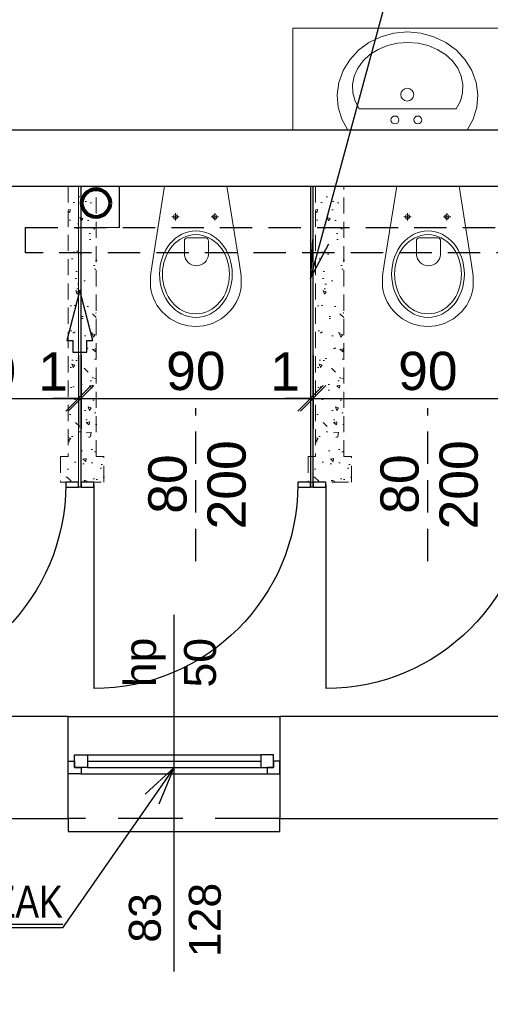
# Model space of a CAD drawing. Header units: inches. Extents: x -663 to 1208, y -7370 to -755.
# Tile 7 of 13: x -119 to 66, y -5506 to -5120. Entities that reach past the tile are written whole.
import ezdxf
from ezdxf import colors
from ezdxf.entities.mleader import LeaderData, LeaderLine
from ezdxf.enums import TextEntityAlignment as Align
from ezdxf.math import Vec2, Vec3

# ---------------------------------------------------------------- set-up
doc = ezdxf.new("R2010")
doc.units = ezdxf.units.IN
doc.header["$MEASUREMENT"] = 0
doc.linetypes.add('DASHED', pattern=[19.05, 12.7, -6.35])
doc.linetypes.add('HIDDEN', pattern=[9.525, 6.35, -3.175])
for name, color, linetype, lineweight in [('A_WYBURZENIA', 252, 'Continuous', 5), ('A_WYPOSAŻENIE', 21, 'Continuous', 9), ('IS_kanali', 34, 'Continuous', 80), ('IS_wentylacja_wywiew', 192, 'Continuous', 30)]:
    doc.layers.add(name, color=color, linetype=linetype, lineweight=lineweight)
for name, color, linetype in [('AI_005_Txt_bd', 134, 'Continuous'), ('AI_006_Dim_bd', 252, 'Continuous'), ('AI_091_Ściana_inw_bd', 174, 'Continuous'), ('AI_101_Ściana_proj_bd', 6, 'Continuous'), ('AI_103_Nadproże_bd', 216, 'DASHED'), ('AI_107_Drzwi_bd', 153, 'Continuous'), ('AI_109_Okna_bd', 152, 'Continuous'), ('AI_110_Okna_txt_bd', 134, 'Continuous')]:
    doc.layers.add(name, color=color, linetype=linetype)
doc.styles.add('Arial_15', font='txt', dxfattribs={"height": 15})
doc.styles.add('Arial_18', font='txt', dxfattribs={"height": 18})
doc.styles.add('BIKTS', font='BIKROMSW.SHX', dxfattribs={"width": 0.8})
doc.dimstyles.new('Wymiary', dxfattribs={"dimtxt": 15, "dimasz": 10, "dimexe": 12, "dimexo": 10, "dimgap": 3, "dimtad": 1, "dimdec": 0, "dimzin": 0, "dimdsep": 46, "dimtxsty": 'Arial_15', "dimblk": 'OBLIQUE', "dimcen": 0.09, "dimdle": 10, "dimclrt": 134, "dimadec": 0, "dimazin": 0, "dimtfac": 1, "dimtdec": 0, "dimtofl": 0, "dimtmove": 0, "dimatfit": 1, "dimldrblk": 'OBLIQUE', "dimfxl": 17, "dimfxlon": 1, "dimtolj": 1, "dimtzin": 0, "dimarcsym": 0})

# ---------------------------------------------------------------- blocks, each defined once
blk = doc.blocks.new('_Oblique')
at = {"color": 0, "linetype": 'ByBlock', "lineweight": -2}
blk.add_line((-0.5, -0.5), (0.5, 0.5), dxfattribs=at)
blk = doc.blocks.new('*D2263')
at = {"layer": 'AI_006_Dim_bd', "color": 0, "lineweight": -2}
for p, q in [((-185.84, -5251.82), (-185.84, -5280.82)), ((-95.84, -5251.82), (-95.84, -5280.82)), ((-195.84, -5268.82), (-85.84, -5268.82))]:
    blk.add_line(p, q, dxfattribs=at)
at = {"layer": 'Defpoints', "color": 0}
for p in [(-185.84, -5185.63), (-95.84, -5185.63), (-95.84, -5268.82)]:
    blk.add_point(p, dxfattribs=at)
at = {"layer": 'AI_006_Dim_bd', "color": 0, "linetype": 'ByBlock', "lineweight": -2, "xscale": 10, "yscale": 10, "zscale": 10, "rotation": 180}
blk.add_blockref('_Oblique', (-185.84, -5268.82), dxfattribs=at)
at = {"layer": 'AI_006_Dim_bd', "color": 0, "linetype": 'ByBlock', "lineweight": -2, "xscale": 10, "yscale": 10, "zscale": 10}
blk.add_blockref('_Oblique', (-95.84, -5268.82), dxfattribs=at)
at = {"layer": 'AI_006_Dim_bd', "color": 134, "insert": (-131.95, -5258.16), "char_height": 15, "attachment_point": 5, "style": 'Arial_15'}
blk.add_mtext('\\A1;90', dxfattribs=at)
blk = doc.blocks.new('*D2290')
at = {"layer": 'AI_006_Dim_bd', "color": 0, "lineweight": -2}
for p, q in [((-95.84, -5251.82), (-95.84, -5280.82)), ((-94.84, -5251.82), (-94.84, -5280.82)), ((-95.84, -5268.82), (-105.84, -5268.82)), ((-94.84, -5268.82), (-84.84, -5268.82))]:
    blk.add_line(p, q, dxfattribs=at)
at = {"layer": 'Defpoints', "color": 0}
for p in [(-95.84, -5185.63), (-94.84, -5185.63), (-94.84, -5268.82)]:
    blk.add_point(p, dxfattribs=at)
at = {"layer": 'AI_006_Dim_bd', "color": 0, "linetype": 'ByBlock', "lineweight": -2, "xscale": 10, "yscale": 10, "zscale": 10}
blk.add_blockref('_Oblique', (-95.84, -5268.82), dxfattribs=at)
at = {"layer": 'AI_006_Dim_bd', "color": 0, "linetype": 'ByBlock', "lineweight": -2, "xscale": 10, "yscale": 10, "zscale": 10, "rotation": 180}
blk.add_blockref('_Oblique', (-94.84, -5268.82), dxfattribs=at)
at = {"layer": 'AI_006_Dim_bd', "color": 134, "insert": (-105.84, -5258.29), "char_height": 15, "attachment_point": 5, "style": 'Arial_15'}
blk.add_mtext('\\A1;1', dxfattribs=at)
blk = doc.blocks.new('*D2312')
at = {"layer": 'AI_006_Dim_bd', "color": 0, "lineweight": -2}
for p, q in [((-94.84, -5251.82), (-94.84, -5280.82)), ((-4.84, -5251.82), (-4.84, -5280.82)), ((-104.84, -5268.82), (5.16, -5268.82))]:
    blk.add_line(p, q, dxfattribs=at)
at = {"layer": 'Defpoints', "color": 0}
for p in [(-94.84, -5185.63), (-4.84, -5185.63), (-4.84, -5268.82)]:
    blk.add_point(p, dxfattribs=at)
at = {"layer": 'AI_006_Dim_bd', "color": 0, "linetype": 'ByBlock', "lineweight": -2, "xscale": 10, "yscale": 10, "zscale": 10, "rotation": 180}
blk.add_blockref('_Oblique', (-94.84, -5268.82), dxfattribs=at)
at = {"layer": 'AI_006_Dim_bd', "color": 0, "linetype": 'ByBlock', "lineweight": -2, "xscale": 10, "yscale": 10, "zscale": 10}
blk.add_blockref('_Oblique', (-4.84, -5268.82), dxfattribs=at)
at = {"layer": 'AI_006_Dim_bd', "color": 134, "insert": (-49.84, -5258.16), "char_height": 15, "attachment_point": 5, "style": 'Arial_15'}
blk.add_mtext('\\A1;90', dxfattribs=at)
blk = doc.blocks.new('A$C097A3B8D')
at = {"layer": 'A_WYPOSAŻENIE'}
for p, q in [((-6.54, 53.77), (-5.07, 54.25)), ((-5.07, 54.25), (-3.02, 54.72)), ((-3.02, 54.72), (-1.52, 54.92)), ((-1.52, 54.92), (0, 55)), ((1.52, 54.92), (0, 55)), ((3.02, 54.72), (1.52, 54.92)), ((5.07, 54.25), (3.02, 54.72)), ((6.54, 53.77), (5.07, 54.25)), ((-13.41, 48.99), (-11.77, 50.6)), ((-11.77, 50.6), (-10, 51.94)), ((-10, 51.94), (-8.71, 52.72)), ((-8.71, 52.72), (-6.54, 53.77)), ((8.71, 52.72), (6.54, 53.77)), ((10, 51.94), (8.71, 52.72)), ((11.77, 50.6), (10, 51.94)), ((13.41, 48.99), (11.77, 50.6)), ((-15.97, 45.29), (-15.22, 46.59)), ((-15.22, 46.59), (-14.37, 47.83)), ((-14.37, 47.83), (-13.41, 48.99)), ((14.37, 47.83), (13.41, 48.99)), ((15.22, 46.59), (14.37, 47.83)), ((15.97, 45.29), (15.22, 46.59)), ((-17.51, 41.08), (-17.12, 42.53)), ((-17.12, 42.53), (-16.6, 43.93)), ((-16.6, 43.93), (-15.97, 45.29)), ((16.6, 43.93), (15.97, 45.29)), ((17.12, 42.53), (16.6, 43.93)), ((17.51, 41.08), (17.12, 42.53)), ((-17.82, 35.14), (-17.77, 39.69)), ((-17.77, 39.69), (-17.51, 41.08)), ((17.77, 39.69), (17.51, 41.08)), ((17.82, 35.14), (17.77, 39.69)), ((-17.15, 30.7), (-17.82, 35.14)), ((17.15, 30.7), (17.82, 35.14)), ((-12.21, 0), (-17.15, 30.7)), ((12.21, 0), (17.15, 30.7)), ((-4.94, 21.51), (-4.94, 26.77)), ((4.44, 21.51), (4.44, 26.77)), ((3.5, 20.21), (-4, 20.21)), ((-7.49, 11.98), (-8.97, 11.98)), ((-7.49, 11.98), (-7.49, 13.41)), ((-7.49, 11.98), (-6.08, 11.98)), ((-7.49, 11.98), (-7.49, 10.54)), ((8.01, 11.98), (6.53, 11.98)), ((8.01, 11.98), (8.01, 13.41)), ((8.01, 11.98), (9.42, 11.98)), ((8.01, 11.98), (8.01, 10.54)), ((12.21, 0), (-12.21, 0))]:
    blk.add_line(p, q, dxfattribs=at)
for centre, radius, start, end in [((-0.25, 26.54), 4.7, 2.8022, 177.1978), ((-3.75, 21.39), 1.2, 174.1101, 257.7661), ((3.24, 21.39), 1.2, 282.2339, 5.8899)]:
    blk.add_arc(centre, radius, start, end, dxfattribs=at)
for major_axis, ratio in [((0, 17), 0.838235), ((0, 15.54), 0.845174)]:
    blk.add_ellipse((-0.05, 34.5), major_axis=major_axis, ratio=ratio, dxfattribs=at)
for centre in [(-7.49, 11.98), (8.01, 11.98)]:
    blk.add_ellipse(centre, major_axis=(-0.599, -0.599), ratio=1, start_param=5.497787, end_param=11.780972, dxfattribs=at)
blk = doc.blocks.new('*D2313')
at = {"layer": 'AI_006_Dim_bd', "color": 0, "lineweight": -2}
for p, q in [((-4.84, -5251.82), (-4.84, -5280.82)), ((-3.84, -5251.82), (-3.84, -5280.82)), ((-4.84, -5268.82), (-14.84, -5268.82)), ((-3.84, -5268.82), (6.16, -5268.82))]:
    blk.add_line(p, q, dxfattribs=at)
at = {"layer": 'Defpoints', "color": 0}
for p in [(-4.84, -5185.63), (-3.84, -5185.63), (-3.84, -5268.82)]:
    blk.add_point(p, dxfattribs=at)
at = {"layer": 'AI_006_Dim_bd', "color": 0, "linetype": 'ByBlock', "lineweight": -2, "xscale": 10, "yscale": 10, "zscale": 10}
blk.add_blockref('_Oblique', (-4.84, -5268.82), dxfattribs=at)
at = {"layer": 'AI_006_Dim_bd', "color": 0, "linetype": 'ByBlock', "lineweight": -2, "xscale": 10, "yscale": 10, "zscale": 10, "rotation": 180}
blk.add_blockref('_Oblique', (-3.84, -5268.82), dxfattribs=at)
at = {"layer": 'AI_006_Dim_bd', "color": 134, "insert": (-14.84, -5258.29), "char_height": 15, "attachment_point": 5, "style": 'Arial_15'}
blk.add_mtext('\\A1;1', dxfattribs=at)
blk = doc.blocks.new('*D2314')
at = {"layer": 'AI_006_Dim_bd', "color": 0, "lineweight": -2}
for p, q in [((-3.84, -5251.82), (-3.84, -5280.82)), ((86.16, -5251.82), (86.16, -5280.82)), ((-13.84, -5268.82), (96.16, -5268.82))]:
    blk.add_line(p, q, dxfattribs=at)
at = {"layer": 'Defpoints', "color": 0}
for p in [(-3.84, -5185.63), (86.16, -5185.63), (86.16, -5268.82)]:
    blk.add_point(p, dxfattribs=at)
at = {"layer": 'AI_006_Dim_bd', "color": 0, "linetype": 'ByBlock', "lineweight": -2, "xscale": 10, "yscale": 10, "zscale": 10, "rotation": 180}
blk.add_blockref('_Oblique', (-3.84, -5268.82), dxfattribs=at)
at = {"layer": 'AI_006_Dim_bd', "color": 0, "linetype": 'ByBlock', "lineweight": -2, "xscale": 10, "yscale": 10, "zscale": 10}
blk.add_blockref('_Oblique', (86.16, -5268.82), dxfattribs=at)
at = {"layer": 'AI_006_Dim_bd', "color": 134, "insert": (41.16, -5258.16), "char_height": 15, "attachment_point": 5, "style": 'Arial_15'}
blk.add_mtext('\\A1;90', dxfattribs=at)
blk = doc.blocks.new('*U2343')
at = {"layer": 'AI_103_Nadproże_bd', "color": 8}
blk.add_lwpolyline([(-55, 30), (-55, -30)], dxfattribs=at)
at = {"layer": 'AI_107_Drzwi_bd'}
blk.add_lwpolyline([(-95, 0), (-95, 80)], dxfattribs=at)
for points in [[(-100, 1), (-95, 1), (-95, -1), (-100, -1)], [(-15, 1), (-10, 1), (-10, -1), (-15, -1)]]:
    blk.add_lwpolyline(points, close=True, dxfattribs=at)
at = {"layer": 'AI_107_Drzwi_bd', "color": 8}
blk.add_arc((-95, 0), 80, 0, 90, dxfattribs=at)
at = {"layer": 'AI_103_Nadproże_bd', "style": 'Arial_18'}
blk.add_attdef('WYS', text='', height=3, rotation=90, dxfattribs=at).set_placement((-60.5, 0), align=Align.TOP_CENTER)
blk.add_attdef('SZER', text='', height=3, rotation=90, dxfattribs=at).set_placement((-49.39, 0), align=Align.BOTTOM_CENTER)
blk = doc.blocks.new('A$C7DD93DDE')
at = {"layer": 'A_WYPOSAŻENIE', "flags": 128}
for points in [[(-23.4, 0), (-25.75, -4.36), (-27.15, -9.05), (-27.53, -13.9), (-26.89, -18.73), (-25.25, -23.35), (-22.66, -27.6), (-19.23, -31.32), (-15.09, -34.36), (-10.38, -36.62), (-5.29, -38.01), (0, -38.48), (5.29, -38.01), (10.38, -36.62), (15.09, -34.36), (19.23, -31.32), (22.66, -27.6), (25.25, -23.35), (26.89, -18.73), (27.53, -13.9), (27.15, -9.05), (25.75, -4.36), (23.4, 0)], [(-19.13, -8.38), (-20.73, -11.42), (-21.61, -14.65), (-21.73, -17.95), (-21.08, -21.21), (-19.69, -24.31), (-17.61, -27.15), (-14.91, -29.63), (-11.69, -31.65), (-8.06, -33.15), (-4.15, -34.07), (-0.09, -34.38), (3.96, -34.07), (7.88, -33.15), (11.51, -31.65), (14.73, -29.63), (17.43, -27.15), (19.51, -24.31), (20.89, -21.21), (21.54, -17.95), (21.42, -14.65), (20.55, -11.42), (18.94, -8.38)]]:
    blk.add_lwpolyline(points, dxfattribs=at)
at = {"layer": 'A_WYPOSAŻENIE'}
for points in [[(-23.4, 0), (23.4, 0)], [(-19.13, -8.38), (18.94, -8.38)]]:
    blk.add_lwpolyline(points, dxfattribs=at)
for centre, radius in [((-4.06, -3.97), 1.56), ((4.93, -3.97), 1.56), ((0.08, -13.91), 2.54)]:
    blk.add_circle(centre, radius, dxfattribs=at)
blk = doc.blocks.new('WYM-ST2')
blk.add_line((0, 0), (-7.5, 0))
for points in [[(0, 0), (-15, 3.33)], [(-15, -3.33), (0, 0)]]:
    blk.add_lwpolyline(points)
blk = doc.blocks.new('A$C242b7823')
at = {"layer": 'IS_wentylacja_wywiew', "lineweight": 30}
blk.add_lwpolyline([(-4.86, 27.5), (0, 8.51), (0, 8.51), (4.86, 27.5), (4.86, 27.5), (2.65, 27.5), (2.65, 27.5), (2.65, 31.93), (2.65, 31.93), (-2.65, 31.93), (-2.65, 31.93), (-2.65, 27.5), (-2.65, 27.5), (-4.86, 27.5)], dxfattribs=at)

msp = doc.modelspace()

# ---------------------------------------------------------------- hatches: boundary and pattern name
at = {"layer": 'A_WYBURZENIA', "linetype": 'HIDDEN'}
h = msp.add_hatch(dxfattribs=at)
h.set_pattern_fill('AR-CONC', color=256, scale=2, angle=90, style=0)
h.set_pattern_definition([(140, (-7453545.931, -5506358.187), (1.2550427, 14.345203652), [1.5, -16.5]), (85, (-7453545.931, -5506358.187), (-15.043842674, -2.775026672), [1.2, -13.2]), (190.45144446, (-7453545.827, -5506356.991), (-13.78879982, 11.570176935), [1.27480384, -14.02284224]), (136.1842, (-7453549.931, -5506358.187), (3.310385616, 21.344826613), [2.25, -24.75]), (186.6356355, (-7453549.655, -5506356.408), (-19.482372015, 18.693238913), [1.91220684, -21.0342752]), (81.184164, (-7453549.931, -5506358.187), (-19.482372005, 18.6932389), [1.8, -19.80000002]), (111, (-7453548.931, -5506356.187), (8.052377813, 11.938141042), [1.5, -16.5]), (56, (-7453548.931, -5506356.187), (-14.5030009, 4.866306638), [1.2, -13.2]), (161.45144474, (-7453548.26, -5506355.192), (-6.450623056, 16.804447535), [1.2748038, -14.02284224]), (127.5, (-7453545.931, -5506358.187), (-6.6578770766, 0.2431971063), [0, -13.04, 0, -13.4, 0, -13.25]), (97.5, (-7453545.931, -5506358.187), (-7.8882342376, 5.261390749), [0, -7.64, 0, -12.74, 0, -5.05]), (57.5, (-7453545.931, -5506362.647), (0.4510974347, 10.6764487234), [0, -5, 0, -15.6, 0, -20.7]), (47.5, (-7453545.931, -5506364.647), (-2.002099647, 11.663723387), [0, -6.5, 0, -10.36, 0, -14.7])])
h.paths.add_polyline_path([(-88.84, -5185.63), (-99.84, -5185.63), (-99.84, -5291.63), (-102.84, -5291.63), (-102.84, -5301.63), (-85.84, -5301.63), (-85.84, -5291.63), (-88.84, -5291.63)])
h = msp.add_hatch(dxfattribs=at)
h.set_pattern_fill('AR-CONC', color=256, scale=2, angle=90, style=0)
h.set_pattern_definition([(140, (-7453448.931, -5506358.187), (1.2550427, 14.345203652), [1.5, -16.5]), (85, (-7453448.931, -5506358.187), (-15.043842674, -2.775026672), [1.2, -13.2]), (190.45144446, (-7453448.827, -5506356.991), (-13.78879982, 11.570176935), [1.27480384, -14.02284224]), (136.1842, (-7453452.931, -5506358.187), (3.310385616, 21.344826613), [2.25, -24.75]), (186.6356355, (-7453452.655, -5506356.408), (-19.482372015, 18.693238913), [1.91220684, -21.0342752]), (81.184164, (-7453452.931, -5506358.187), (-19.482372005, 18.6932389), [1.8, -19.80000002]), (111, (-7453451.931, -5506356.187), (8.052377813, 11.938141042), [1.5, -16.5]), (56, (-7453451.931, -5506356.187), (-14.5030009, 4.866306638), [1.2, -13.2]), (161.45144474, (-7453451.26, -5506355.192), (-6.450623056, 16.804447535), [1.2748038, -14.02284224]), (127.5, (-7453448.931, -5506358.187), (-6.6578770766, 0.2431971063), [0, -13.04, 0, -13.4, 0, -13.25]), (97.5, (-7453448.931, -5506358.187), (-7.8882342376, 5.261390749), [0, -7.64, 0, -12.74, 0, -5.05]), (57.5, (-7453448.931, -5506362.647), (0.4510974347, 10.6764487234), [0, -5, 0, -15.6, 0, -20.7]), (47.5, (-7453448.931, -5506364.647), (-2.002099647, 11.663723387), [0, -6.5, 0, -10.36, 0, -14.7])])
h.paths.add_polyline_path([(8.16, -5185.63), (-2.84, -5185.63), (-2.84, -5291.63), (-5.84, -5291.63), (-5.84, -5301.63), (11.16, -5301.63), (11.16, -5291.63), (8.16, -5291.63)])

# ---------------------------------------------------------------- linework, layer by layer
for points in [[(-99.84, -5393.63), (-16.84, -5393.63)], [(-99.84, -5433.63), (-99.84, -5438.63), (-16.84, -5438.63), (-16.84, -5433.63)]]:
    msp.add_lwpolyline(points)
for points in [[(-99.84, -5185.63), (-99.84, -5291.63), (-102.84, -5291.63), (-102.84, -5301.63), (-85.84, -5301.63), (-85.84, -5291.63), (-88.84, -5291.63), (-88.84, -5185.63)], [(-2.84, -5185.63), (-2.84, -5291.63), (-5.84, -5291.63), (-5.84, -5301.63), (11.16, -5301.63), (11.16, -5291.63), (8.16, -5291.63), (8.16, -5185.63)]]:
    msp.add_lwpolyline(points, dxfattribs=at)
at = {"layer": 'A_WYPOSAŻENIE'}
msp.add_lwpolyline([(228.16, -5163.63), (228.16, -5123.63), (-11.84, -5123.63), (-11.84, -5163.63)], dxfattribs=at)
at = {"layer": 'AI_091_Ściana_inw_bd', "linetype": 'Continuous', "ltscale": 0.5}
msp.add_lwpolyline([(-185.84, -5190.63), (-185.84, -5185.63), (228.16, -5185.63), (228.16, -5163.63), (-185.84, -5163.63), (-185.84, -5148.63), (-225.84, -5148.63), (-225.84, -5190.63), (-185.84, -5190.63)], close=True, dxfattribs=at)
for points in [[(-99.84, -5393.63), (-185.84, -5393.63), (-185.84, -5301.63), (-185.84, -5291.63), (-185.84, -5290.63), (-225.84, -5290.63), (-225.84, -5433.63), (-99.84, -5433.63), (-99.84, -5393.63)], [(98.16, -5393.63), (-16.84, -5393.63), (-16.84, -5433.63), (98.16, -5433.63), (98.16, -5393.63)]]:
    msp.add_lwpolyline(points, dxfattribs=at)
at = {"layer": 'AI_101_Ściana_proj_bd', "lineweight": 20, "ltscale": 2, "const_width": 0.5}
for points in [[(-95.84, -5185.63), (-95.84, -5303.63), (-94.84, -5303.63), (-94.84, -5185.63)], [(-4.84, -5185.63), (-4.84, -5303.63), (-3.84, -5303.63), (-3.84, -5185.63)]]:
    msp.add_lwpolyline(points, dxfattribs=at)
msp.add_lwpolyline([(-94.84, -5201.81), (-79.84, -5201.81), (-79.84, -5185.63), (-94.84, -5185.63)], close=True, dxfattribs=at)
at = {"layer": 'AI_103_Nadproże_bd', "ltscale": 2}
msp.add_lwpolyline([(-16.84, -5433.63), (-99.84, -5433.63)], dxfattribs=at)
at = {"layer": 'AI_109_Okna_bd'}
for points in [[(-92.34, -5413.63), (-97.34, -5413.63), (-97.34, -5408.63), (-92.34, -5408.63), (-92.34, -5413.63)], [(-24.34, -5413.63), (-19.34, -5413.63), (-19.34, -5408.63), (-24.34, -5408.63), (-24.34, -5413.63)], [(-94.84, -5416.13), (-99.84, -5416.13), (-99.84, -5411.13), (-97.34, -5411.13), (-97.34, -5413.63), (-94.84, -5413.63), (-94.84, -5416.13)], [(-92.34, -5411.13), (-24.34, -5411.13)], [(-21.84, -5416.13), (-16.84, -5416.13), (-16.84, -5411.13), (-19.34, -5411.13), (-19.34, -5413.63), (-21.84, -5413.63), (-21.84, -5416.13)]]:
    msp.add_lwpolyline(points, dxfattribs=at)
at = {"layer": 'AI_109_Okna_bd', "color": 8}
for points in [[(-92.34, -5408.63), (-24.34, -5408.63)], [(-94.84, -5416.13), (-21.84, -5416.13)], [(-92.34, -5413.63), (-24.34, -5413.63)]]:
    msp.add_lwpolyline(points, dxfattribs=at)
at = {"layer": 'AI_110_Okna_txt_bd'}
msp.add_lwpolyline([(-58.34, -5493.53), (-58.34, -5353.72)], dxfattribs=at)
at = {"layer": 'IS_kanali'}
msp.add_circle((-88.96, -5192.23), 5.5, dxfattribs=at)
at = {"layer": 'IS_wentylacja_wywiew', "linetype": 'DASHED'}
msp.add_lwpolyline([(233.16, -5211.81), (-116.57, -5211.81), (-116.57, -5201.81), (233.16, -5201.81)], dxfattribs=at)

# ---------------------------------------------------------------- block references
at = {"layer": 'A_WYPOSAŻENIE', "rotation": 180}
for name, p in [('A$C7DD93DDE', (33.16, -5163.63)), ('A$C097A3B8D', (-49.84, -5185.63)), ('A$C097A3B8D', (41.16, -5185.63))]:
    msp.add_blockref(name, p, dxfattribs=at)
at = {"layer": 'AI_101_Ściana_proj_bd', "xscale": 1.041666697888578, "yscale": 1.041666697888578, "zscale": 1.041666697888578, "rotation": 180}
msp.add_blockref('A$C242b7823', (-95.32, -5217.48), dxfattribs=at)
at = {"layer": 'AI_107_Drzwi_bd', "xscale": -1, "rotation": 180}
for p in [(-85.84, -5302.63), (5.16, -5302.63), (96.16, -5302.63)]:
    msp.add_blockref('*U2343', p, dxfattribs=at)

# ---------------------------------------------------------------- texts
at = {"layer": 'AI_005_Txt_bd', "style": 'Arial_15'}
for s, height, p in [('200', 15, (-25.78, -5320.22)), ('200', 15, (65.22, -5320.22)), ('80', 15, (-48.96, -5314.09)), ('80', 15, (42.04, -5314.09)), ('hp', 12.5, (-61.7, -5382.07)), ('50', 12.5, (-38.18, -5382.21)), ('128', 12.5, (-36.3, -5487.95)), ('83', 12.5, (-59.82, -5482.27))]:
    msp.add_text(s, height=height, rotation=90, dxfattribs=at).set_placement(p, align=Align.BOTTOM_LEFT)

# ---------------------------------------------------------------- dimensions: what is measured, and where the dimension line sits
at = {"layer": 'AI_006_Dim_bd'}
for base, p1, p2, picture, middle in [((-95.84, -5268.82), (-185.84, -5185.63), (-95.84, -5185.63), '*D2263', (-131.95, -5268.82)), ((-94.84, -5268.82), (-95.84, -5185.63), (-94.84, -5185.63), '*D2290', (-105.84, -5268.82)), ((-3.84, -5268.82), (-4.84, -5185.63), (-3.84, -5185.63), '*D2313', (-14.84, -5268.82))]:
    dim = msp.add_linear_dim(base=base, p1=p1, p2=p2, dimstyle='Wymiary', override={"dimtmove": 1}, dxfattribs=at)
    dim.commit()
    dim.dimension.update_dxf_attribs({"geometry": picture, "text_midpoint": middle, "dimtype": 160})
for base, p1, p2, picture, middle in [((-4.84, -5268.82), (-94.84, -5185.63), (-4.84, -5185.63), '*D2312', (-49.84, -5258.16)), ((86.16, -5268.82), (-3.84, -5185.63), (86.16, -5185.63), '*D2314', (41.16, -5258.16))]:
    dim = msp.add_linear_dim(base=base, p1=p1, p2=p2, dimstyle='Wymiary', override={"dimtmove": 1}, dxfattribs=at)
    dim.commit()
    dim.dimension.update_dxf_attribs({"geometry": picture, "text_midpoint": middle})

# ---------------------------------------------------------------- leaders
at = {"layer": 'AI_005_Txt_bd'}
ml = msp.add_multileader_mtext('Standard', dxfattribs=at)
ml.set_content('\\pxsm1;{\\L\\fArial|b0|i0|c238|p34;PROJ. WENT. WYK. ZG. Z CZ. SANIT.}', color=2, style='BIKTS')
ml.set_leader_properties(linetype='ByLayer', lineweight=-3)
ml.set_arrow_properties(name='WYM-ST2')
ml.build(insert=Vec2(0, 0))
ml.multileader.update_dxf_attribs({"text_left_attachment_type": 8, "text_right_attachment_type": 8, "dogleg_length": 0, "arrow_head_size": 1})
ctx = ml.context
ctx.base_point, ctx.char_height, ctx.arrow_head_size, ctx.landing_gap_size, ctx.plane_origin, ctx.plane_x_axis = Vec3(14.09, -5054.65), 12.5, 1, 1, Vec3(-147.84, -5273.18), Vec3(-1, 0)
ctx.left_attachment, ctx.right_attachment, ctx.text_align_type = 8, 8, 2
notes = []
notes.append((ctx, [(0, (1, 1, 0), (258.27, -5054.65), (-1, 0), 0, [(0, [(258.27, -5265.23), (258.27, -5054.65)], 0, [])])]))
ctx.mtext.insert, ctx.mtext.alignment, ctx.mtext.line_spacing_factor, ctx.mtext.flow_direction = Vec3(257.27, -5038.23), 3, 0.72, 5
ml = msp.add_multileader_mtext('Standard', dxfattribs=at)
ml.set_content('\\pxsm1;{\\L\\fArial|b0|i0|c238|p34;SYSTEM KABIN / PŁYTA HPL}', color=2, style='BIKTS')
ml.set_leader_properties(linetype='ByLayer', lineweight=-3)
ml.set_arrow_properties(name='WYM-ST2')
ml.build(insert=Vec2(0, 0))
ml.multileader.update_dxf_attribs({"text_left_attachment_type": 8, "text_right_attachment_type": 8, "dogleg_length": 0, "arrow_head_size": 1})
ctx = ml.context
ctx.base_point, ctx.char_height, ctx.arrow_head_size, ctx.landing_gap_size, ctx.plane_origin, ctx.plane_x_axis = Vec3(31.32, -5088.49), 12.5, 1, 1, Vec3(437.43, -5307.01), Vec3(-1, 0)
ctx.left_attachment, ctx.right_attachment, ctx.text_align_type = 8, 8, 2
notes.append((ctx, [(0, (1, 1, 0), (31.32, -5088.49), (1, 0), 0, [(0, [(-4.84, -5221.86), (31.32, -5088.49)], 0, [])])]))
ctx.mtext.insert, ctx.mtext.line_spacing_factor, ctx.mtext.flow_direction = Vec3(32.32, -5072.07), 0.72, 5
ml = msp.add_multileader_mtext('Standard', dxfattribs=at)
ml.set_content('\\pxsm1;{\\L\\fArial|b0|i0|c238|p34;WC DLA PERSONELU}', color=2, style='BIKTS')
ml.set_leader_properties(linetype='ByLayer', lineweight=-3)
ml.set_arrow_properties(name='WYM-ST2')
ml.build(insert=Vec2(0, 0))
ml.multileader.update_dxf_attribs({"text_left_attachment_type": 8, "text_right_attachment_type": 8, "dogleg_length": 0, "arrow_head_size": 1})
ctx = ml.context
ctx.base_point, ctx.char_height, ctx.arrow_head_size, ctx.landing_gap_size, ctx.plane_origin = Vec3(-140.59, -5114.6), 12.5, 1, 1, Vec3(-232.06, -5282.71)
ctx.left_attachment, ctx.right_attachment = 8, 8
notes.append((ctx, [(0, (1, 1, 0), (-140.59, -5114.6), (1, 0), 0, [(0, [(-140.59, -5212.16)], 0, [])])]))
ctx.mtext.insert, ctx.mtext.line_spacing_factor, ctx.mtext.flow_direction = Vec3(-139.59, -5098.18), 0.72, 5
ml = msp.add_multileader_mtext('Standard', dxfattribs=at)
ml.set_content('\\pxsm1;{\\L\\fArial|b0|i0|c238|p34;PROJ. NAWIETRZAK\\POKIENNY }', color=2, style='BIKTS')
ml.set_leader_properties(linetype='ByLayer', lineweight=-3)
ml.set_arrow_properties(name='WYM-ST2')
ml.build(insert=Vec2(0, 0))
ml.multileader.update_dxf_attribs({"text_left_attachment_type": 8, "text_right_attachment_type": 8, "dogleg_length": 0, "arrow_head_size": 1})
ctx = ml.context
ctx.base_point, ctx.char_height, ctx.arrow_head_size, ctx.landing_gap_size, ctx.plane_origin = Vec3(-239.56, -5476.41), 12.5, 1, 1, Vec3(-330.79, -5649.06)
ctx.left_attachment, ctx.right_attachment = 8, 8
notes.append((ctx, [(0, (1, 1, 0), (-102.06, -5476.41), (-1, 0), 0, [(0, [(-58.34, -5413.63)], 0, [])])]))
ctx.mtext.insert, ctx.mtext.line_spacing_factor, ctx.mtext.flow_direction = Vec3(-238.56, -5459.98), 0.72, 5
for ctx, leaders in notes:
    for number, flags, end, landing, length, lines in leaders:
        leader = LeaderData()
        leader.index, (leader.has_last_leader_line, leader.has_dogleg_vector, leader.attachment_direction) = number, flags
        leader.last_leader_point, leader.dogleg_vector, leader.dogleg_length = Vec3(end), Vec3(landing), length
        for number, points, colour, breaks in lines:
            line = LeaderLine()
            line.index, line.vertices, line.color, line.breaks = number, Vec3.list(points), colors.encode_raw_color(colour), breaks
            leader.lines.append(line)
        ctx.leaders.append(leader)

doc.saveas('drawing.dxf')
